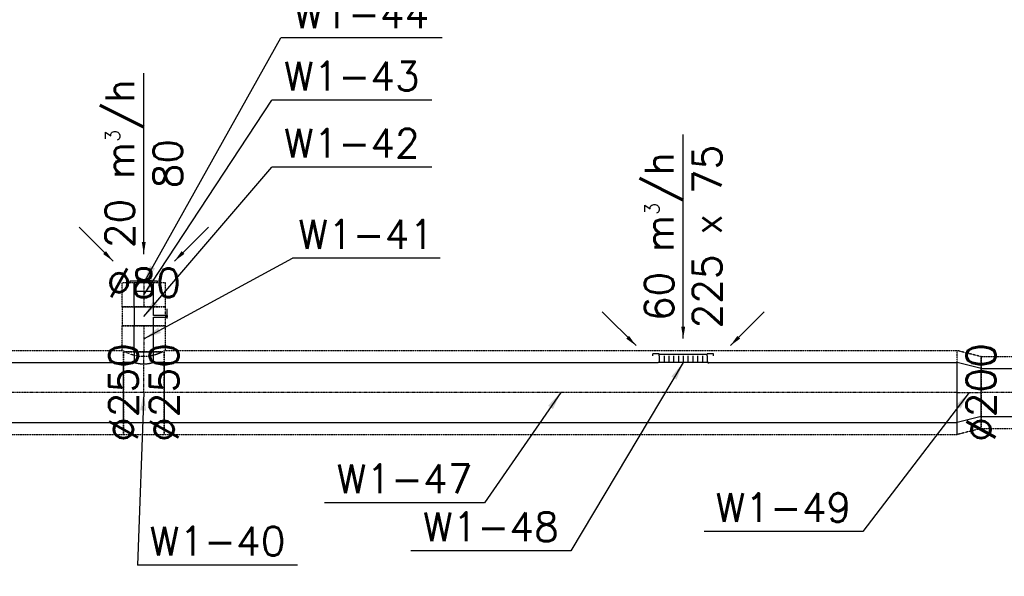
# Model space of a CAD drawing. Header units: millimetres. Extents: x -40063 to 512011, y 350190 to 687060.
# Tile 120 of 256: x 101793 to 105900, y 597122 to 599444. Entities that reach past the tile are written whole.
import ezdxf

# ---------------------------------------------------------------- set-up
doc = ezdxf.new("R2010")
doc.units = ezdxf.units.MM
doc.linetypes.add('DASHDOT', pattern=[1, 0.5, -0.25, 0, -0.25])
doc.linetypes.add('DASHED', pattern=[0.75, 0.5, -0.25])
doc.layers.get('0').update_dxf_attribs({"color": 8})
for name, color, linetype in [('FLUID-W1', 7, 'Continuous'), ('FLUID-W1-120-ARRGR', 7, 'Continuous'), ('FLUID-W1-120-DIM', 7, 'Continuous'), ('FLUID-W1-120-NUM', 7, 'Continuous'), ('FLUID-W1-INS', 7, 'Continuous'), ('FLUID-W1-SYM', 7, 'Continuous')]:
    doc.layers.add(name, color=color, linetype=linetype)
doc.styles.add('FDBES', font='simplex.shx')
doc.dimstyles.new('FDBES', dxfattribs={"dimscale": 50, "dimtxt": 4, "dimasz": 2.5, "dimexe": 0.8, "dimexo": 2, "dimgap": 1, "dimtad": 1, "dimdsep": 46, "dimtxsty": 'FDBES', "dimcen": 2.5, "dimclrd": 4, "dimclre": 5, "dimadec": 0, "dimazin": 0, "dimtfac": 1, "dimtmove": 0, "dimatfit": 3, "dimfxl": 1, "dimarcsym": 0})

# ---------------------------------------------------------------- blocks, each defined once
blk = doc.blocks.new('*U16607')
at = {"color": 1, "linetype": 'Continuous', "lineweight": -2}
for p, q in [((-1630.5, 0), (-1630.5, 100)), ((1630.5, 100), (1630.5, 0)), ((-1630.5, -100), (-1630.5, 0)), ((1630.5, 0), (1630.5, -100))]:
    blk.add_line(p, q, dxfattribs=at)
at = {"color": 0, "linetype": 'ByBlock', "lineweight": -2}
for p, q in [((94.2, 100), (-1630.5, 100)), ((1630.2, 100), (404.2, 100)), ((1630.2, -100), (-1630.5, -100))]:
    blk.add_line(p, q, dxfattribs=at)
at = {"layer": 'FLUID-W1-INS', "color": 1, "linetype": 'DASHED', "lineweight": -3}
for p, q in [((-1630.5, 100), (-1630.5, 150)), ((1630.2, 150), (-1630.5, 150)), ((1630.5, 150), (1630.5, 100)), ((-1630.5, -132.2), (-1630.5, -100)), ((1630.5, -100), (1630.5, -150)), ((1630.2, -150), (-1612.8, -150))]:
    blk.add_line(p, q, dxfattribs=at)
at = {"layer": 'FLUID-W1-SYM', "color": 1, "linetype": 'DASHDOT', "lineweight": -3}
for q in [(1630.5, 0), (-1612.8, 0)]:
    blk.add_line((-1630.5, 0), q, dxfattribs=at)
blk = doc.blocks.new('*U16605')
at = {"color": 1, "linetype": 'Continuous', "lineweight": -2}
for p, q in [((-49.5, 0, -125), (-49.5, 0, -124.8)), ((49.5, 0, -99.8), (49.5, 0, -100)), ((-49.5, 0, 124.8), (-49.5, 0, 125)), ((49.5, 0, 100), (49.5, 0, 99.8)), ((49.5, 0, 100), (49.5, 0, 100))]:
    blk.add_line(p, q, dxfattribs=at)
at = {"color": 0, "linetype": 'ByBlock', "lineweight": -2}
for p, q in [((49.5, 0, -100), (-49.5, 0, -125)), ((49.5, 0, 100), (-49.5, 0, 125))]:
    blk.add_line(p, q, dxfattribs=at)
at = {"layer": 'FLUID-W1-INS', "color": 1, "linetype": 'DASHED', "lineweight": -3}
for p, q in [((-49.5, 0, -175), (-49.5, 0, -174.7)), ((-49.5, 0, -174.7), (-49.5, 0, -125)), ((-49.5, 0, -124.8), (-49.5, 0, 124.8)), ((49.5, 0, -150), (-49.5, 0, -175)), ((49.5, 0, 99.8), (49.5, 0, -99.8)), ((49.5, 0, -100), (49.5, 0, -149.8)), ((49.5, 0, -149.8), (49.5, 0, -150)), ((-49.5, 0, 174.7), (-49.5, 0, 174.9)), ((-49.5, 0, 125), (-49.5, 0, 174.7)), ((49.5, 0, 150), (-49.5, 0, 175)), ((49.5, 0, 149.8), (49.5, 0, 100)), ((49.5, 0, 150), (49.5, 0, 149.8))]:
    blk.add_line(p, q, dxfattribs=at)
at = {"layer": 'FLUID-W1-SYM', "color": 1, "linetype": 'DASHDOT', "lineweight": -3}
for p, q in [((-49.5, 0), (49.2, 0)), ((49.2, 0), (49.5, 0))]:
    blk.add_line(p, q, dxfattribs=at)
blk = doc.blocks.new('*U16604')
at = {"color": 1, "linetype": 'Continuous', "lineweight": -2}
for p, q in [((-1654, 0), (-1654, 125)), ((1654, 125), (1654, 0)), ((-1654, -125), (-1654, 0)), ((1654, 0), (1654, -125))]:
    blk.add_line(p, q, dxfattribs=at)
at = {"color": 0, "linetype": 'ByBlock', "lineweight": -2}
for p, q in [((-615.9, 125), (-1654, 125)), ((1654, 125), (-405.9, 125)), ((1654, -125), (-1654, -125))]:
    blk.add_line(p, q, dxfattribs=at)
at = {"layer": 'FLUID-W1-INS', "color": 1, "linetype": 'DASHED', "lineweight": -3}
for p, q in [((-1654, 125), (-1654, 175)), ((1649.2, 175), (-1654, 175)), ((1654, 175), (1654, 125)), ((-1654, -175), (-1654, -125)), ((1654, -125), (1654, -175)), ((1654, -175), (-1654, -175))]:
    blk.add_line(p, q, dxfattribs=at)
at = {"layer": 'FLUID-W1-SYM', "color": 1, "linetype": 'DASHDOT', "lineweight": -3}
for p in [(-1654, 0), (1649.2, 0)]:
    blk.add_line(p, (1654, 0), dxfattribs=at)
blk = doc.blocks.new('*U16603')
at = {"color": 0, "linetype": 'ByBlock', "lineweight": -2}
for p, q in [((-105, 4.2), (-105, 0)), ((-105, 0), (105, 0)), ((-100, -28), (-100, 0)), ((-80, -28), (-80, 0)), ((-60, -28), (-60, 0)), ((-40, -28), (-40, 0)), ((-20, -28), (-20, 0)), ((0, -28), (0, 0)), ((20, -28), (20, 0)), ((40, -28), (40, 0)), ((60, -28), (60, 0)), ((80, -28), (80, 0)), ((100, -28), (100, 0)), ((-126, -28), (-126, -36.5)), ((-126, -36.5), (-100, -36.5)), ((-100, -28), (-100, -34.5)), ((-100, -34.5), (-100, -36.5)), ((-100, -34.5), (100, -34.5)), ((100, -28), (100, -34.5)), ((100, -34.5), (100, -36.5)), ((100, -36.5), (126, -36.5)), ((126, -28), (126, -36.5))]:
    blk.add_line(p, q, dxfattribs=at)
blk = doc.blocks.new('*U16600')
at = {"color": 0, "linetype": 'ByBlock', "lineweight": -2}
for p, q in [((-40, 125), (-40, 170)), ((40, 170), (40, 125)), ((-85, 125), (-40, 125)), ((40, 125), (85, 125)), ((85, -125), (-85, -125))]:
    blk.add_line(p, q, dxfattribs=at)
at = {"color": 1, "linetype": 'Continuous', "lineweight": -3}
blk.add_open_spline([(-40, 125), (-40, 125), (-39.9, 125), (-39.7, 124.9), (-39.5, 124.8), (-39, 124.7), (-38.7, 124.6), (-37.9, 124.3), (-37.4, 124.2), (-36.4, 123.9), (-35.8, 123.7), (-34.6, 123.4), (-33.9, 123.2), (-32.4, 122.8), (-31.7, 122.6), (-30, 122.2), (-29.2, 122), (-27.4, 121.6), (-26.5, 121.3), (-24.5, 120.9), (-23.4, 120.7), (-21.3, 120.3), (-20.1, 120.1), (-17.8, 119.8), (-16.6, 119.6), (-14.1, 119.3), (-12.9, 119.1), (-10.3, 118.9), (-9, 118.8), (-6.4, 118.6), (-5.1, 118.5), (-2.6, 118.4), (-1.3, 118.4), (1.3, 118.4), (2.6, 118.4), (5.1, 118.5), (6.4, 118.6), (9, 118.8), (10.3, 118.9), (12.9, 119.1), (14.1, 119.3), (16.6, 119.6), (17.8, 119.8), (20.1, 120.1), (21.3, 120.3), (23.4, 120.7), (24.5, 120.9), (26.5, 121.3), (27.4, 121.6), (29.2, 122), (30, 122.2), (31.7, 122.6), (32.4, 122.8), (33.9, 123.2), (34.6, 123.4), (35.8, 123.7), (36.4, 123.9), (37.4, 124.2), (37.9, 124.3), (38.7, 124.6), (39, 124.7), (39.5, 124.8), (39.7, 124.9), (39.9, 125), (40, 125), (40, 125)], degree=3, knots=[60.734187, 60.734187, 60.734187, 60.734187, 64.529333, 64.529333, 68.324478, 68.324478, 72.119624, 72.119624, 75.914769, 75.914769, 79.709914, 79.709914, 83.50506, 83.50506, 87.300205, 87.300205, 91.095351, 91.095351, 94.891979, 94.891979, 98.688607, 98.688607, 102.485235, 102.485235, 106.281863, 106.281863, 110.078491, 110.078491, 113.875119, 113.875119, 117.671746, 117.671746, 121.468374, 121.468374, 125.265002, 125.265002, 129.06163, 129.06163, 132.858258, 132.858258, 136.654886, 136.654886, 140.451514, 140.451514, 144.248142, 144.248142, 148.04477, 148.04477, 151.841398, 151.841398, 155.636543, 155.636543, 159.431689, 159.431689, 163.226834, 163.226834, 167.02198, 167.02198, 170.817125, 170.817125, 174.612271, 174.612271, 178.407416, 178.407416, 182.202562, 182.202562, 182.202562, 182.202562], dxfattribs=at)
at = {"layer": 'FLUID-W1-INS', "color": 1, "linetype": 'DASHED', "lineweight": -3}
for p, q in [((-85, -175), (-85, 175)), ((-79.8, 170), (79.8, 170)), ((85, 175), (85, -175)), ((-85, 0), (-85.2, 0)), ((85, -175), (-85, -175))]:
    blk.add_line(p, q, dxfattribs=at)
blk.add_open_spline([(-79.8, 170), (-79.6, 169.9), (-79.4, 169.8), (-78.1, 169.2), (-77, 168.7), (-74.6, 167.6), (-73.3, 167), (-70.6, 165.9), (-69.2, 165.3), (-66.3, 164.1), (-64.8, 163.5), (-61.6, 162.2), (-60, 161.6), (-56.6, 160.4), (-54.9, 159.8), (-51.5, 158.7), (-49.7, 158.1), (-46.3, 157.1), (-44.6, 156.6), (-41, 155.6), (-39.1, 155.1), (-35.3, 154.2), (-33.3, 153.7), (-29.3, 152.9), (-27.2, 152.5), (-23.1, 151.8), (-21, 151.5), (-16.8, 151), (-14.6, 150.8), (-10.4, 150.4), (-8.3, 150.3), (-4.1, 150.1), (-2, 150.1), (2, 150.1), (4.1, 150.1), (8.3, 150.3), (10.4, 150.4), (14.6, 150.8), (16.8, 151), (21, 151.5), (23.1, 151.8), (27.2, 152.5), (29.3, 152.9), (33.3, 153.7), (35.3, 154.2), (39.1, 155.1), (41, 155.6), (44.6, 156.6), (46.3, 157.1), (49.7, 158.1), (51.5, 158.7), (54.9, 159.8), (56.6, 160.4), (60, 161.6), (61.6, 162.2), (64.8, 163.5), (66.3, 164.1), (69.2, 165.3), (70.6, 165.9), (73.3, 167), (74.6, 167.6), (77, 168.7), (78.1, 169.2), (79.4, 169.8), (79.6, 169.9), (79.8, 170)], degree=3, knots=[4.85072, 4.85072, 4.85072, 4.85072, 6.42203, 6.42203, 12.84406, 12.84406, 19.266091, 19.266091, 25.688121, 25.688121, 32.110151, 32.110151, 38.532181, 38.532181, 44.954211, 44.954211, 51.376241, 51.376241, 57.471083, 57.471083, 63.565926, 63.565926, 69.660768, 69.660768, 75.75561, 75.75561, 81.850452, 81.850452, 87.945294, 87.945294, 94.040136, 94.040136, 100.134978, 100.134978, 106.22982, 106.22982, 112.324662, 112.324662, 118.419504, 118.419504, 124.514346, 124.514346, 130.609189, 130.609189, 136.704031, 136.704031, 142.798873, 142.798873, 148.893715, 148.893715, 155.315745, 155.315745, 161.737775, 161.737775, 168.159805, 168.159805, 174.581836, 174.581836, 181.003866, 181.003866, 187.425896, 187.425896, 193.847926, 193.847926, 195.419236, 195.419236, 195.419236, 195.419236], dxfattribs=at)
at = {"layer": 'FLUID-W1-SYM', "color": 1, "linetype": 'DASHDOT', "lineweight": -3}
for p, q in [((0, 0), (0, 170)), ((-85, 0), (85, 0)), ((84.8, 0), (85, 0))]:
    blk.add_line(p, q, dxfattribs=at)
blk = doc.blocks.new('*U16599')
at = {"color": 1, "linetype": 'Continuous', "lineweight": -2}
for p, q in [((-1068, 0), (-1068, 125)), ((1068, 125), (1068, 0)), ((-1068, -125), (-1068, 0)), ((1068, 0), (1068, -125))]:
    blk.add_line(p, q, dxfattribs=at)
at = {"color": 0, "linetype": 'ByBlock', "lineweight": -2}
for p, q in [((1068, 125), (-1068, 125)), ((1068, -125), (-1068, -125))]:
    blk.add_line(p, q, dxfattribs=at)
at = {"layer": 'FLUID-W1-INS', "color": 1, "linetype": 'DASHED', "lineweight": -3}
for p, q in [((-1068, 125), (-1068, 175)), ((1068, 175), (-1062.8, 175)), ((1068, 175), (1068, 125)), ((-1068, -175), (-1068, -125)), ((1068, -125), (1068, -175)), ((1068, -175), (-1068, -175))]:
    blk.add_line(p, q, dxfattribs=at)
at = {"layer": 'FLUID-W1-SYM', "color": 1, "linetype": 'DASHDOT', "lineweight": -3}
for q in [(1068, 0), (-1062.8, 0)]:
    blk.add_line((-1068, 0), q, dxfattribs=at)
blk = doc.blocks.new('*U15491')
at = {"color": 1, "linetype": 'Continuous', "lineweight": -2}
for p, q in [((-54, 40), (-54, 0)), ((-54, 0), (-54, -40)), ((54, 0), (54, 40)), ((54, -40), (54, 0))]:
    blk.add_line(p, q, dxfattribs=at)
at = {"color": 0, "linetype": 'ByBlock', "lineweight": -2}
for p, q in [((54, 40), (-54, 40)), ((54, -40), (-54, -40))]:
    blk.add_line(p, q, dxfattribs=at)
at = {"layer": 'FLUID-W1-INS', "color": 1, "linetype": 'DASHED', "lineweight": -3}
for p, q in [((-54, 90), (-54, 40)), ((49, 90), (-54, 90)), ((54, 40), (54, 79.8)), ((-54, -40), (-54, -90)), ((54, -79.8), (54, -40)), ((49, -90), (-54, -90))]:
    blk.add_line(p, q, dxfattribs=at)
at = {"layer": 'FLUID-W1-SYM', "color": 1, "linetype": 'DASHDOT', "lineweight": -3}
for p, q in [((-54, 0), (49, 0)), ((49, 0), (54, 0))]:
    blk.add_line(p, q, dxfattribs=at)
blk = doc.blocks.new('*U15496')
at = {"color": 0, "linetype": 'ByBlock', "lineweight": -2}
for p, q in [((40, 0, -40), (-40, 0, -40)), ((-40, 0, 40), (-4, 0, 40)), ((-8.5, 0, 98), (-2.8, 0, 98)), ((-4, 0, 99.6), (4, 0, 99.6)), ((-4, 0, 40), (-4, 0, 99.6)), ((4, 0, 90), (-4, 0, 90)), ((-2.8, 0, 98), (31.1, 0, 98)), ((4, 0, 99.6), (4, 0, 40)), ((4, 0, 40), (40, 0, 40))]:
    blk.add_line(p, q, dxfattribs=at)
at = {"layer": 'FLUID-W1-INS', "color": 1, "linetype": 'DASHED', "lineweight": -3}
for p, q in [((40, 0, -90), (-40, 0, -90)), ((-40, 0, -90), (-40, 0, 90)), ((40, 0, 90), (40, 0, -90)), ((-40, 0, 90), (-20, 0, 90)), ((-20, 0, 90), (-4, 0, 90)), ((4, 0, 90), (20, 0, 90)), ((20, 0, 90), (40, 0, 90))]:
    blk.add_line(p, q, dxfattribs=at)
blk = doc.blocks.new('*U16598')
at = {"color": 1, "linetype": 'Continuous', "lineweight": -2}
for p, q in [((-50, 40), (-50, 0)), ((-50, 0), (-50, -40)), ((50, 0), (50, 40)), ((50, -40), (50, 0))]:
    blk.add_line(p, q, dxfattribs=at)
at = {"color": 0, "linetype": 'ByBlock', "lineweight": -2}
for p, q in [((50, 40), (-50, 40)), ((50, -40), (-50, -40))]:
    blk.add_line(p, q, dxfattribs=at)
at = {"layer": 'FLUID-W1-INS', "color": 1, "linetype": 'DASHED', "lineweight": -3}
for p, q in [((-50, 90), (-50, 40)), ((50, 90), (-50, 90)), ((50, 40), (50, 90)), ((-50, -40), (-50, -90)), ((50, -90), (50, -40)), ((50, -90), (-50, -90))]:
    blk.add_line(p, q, dxfattribs=at)
at = {"layer": 'FLUID-W1-SYM', "color": 1, "linetype": 'DASHDOT', "lineweight": -3}
blk.add_line((-50, 0), (50, 0), dxfattribs=at)
blk = doc.blocks.new('*U16597')
at = {"color": 0, "linetype": 'ByBlock', "lineweight": -2}
for p, q in [((57.5, 0, 7), (-57.5, 0, 7)), ((-57.5, 0, 7), (-57.5, 0, 0)), ((-40, 0, -35), (40, 0, -35)), ((-40, 0, 0), (-40, 0, -35)), ((40, 0, -35), (40, 0, 0)), ((57.5, 0, 0), (57.5, 0, 7))]:
    blk.add_line(p, q, dxfattribs=at)
at = {"color": 0, "linetype": 'ByBlock', "lineweight": -2, "extrusion": (-2.25389e-32, -1, 1.64346e-32)}
blk.add_ellipse((0, 0, 7), major_axis=(-35, 0), ratio=0.085714, start_param=3.141593, end_param=4.712389, dxfattribs=at)
at = {"color": 0, "linetype": 'ByBlock', "lineweight": -2}
blk.add_open_spline([(-35, 0, 7), (-35, 0, 7), (-35, 0, 7.1), (-34.9, 0, 7.3), (-34.7, 0, 7.4), (-34.5, 0, 7.5), (-34.2, 0, 7.7), (-33.8, 0, 7.8), (-33.4, 0, 7.9), (-32.9, 0, 8), (-32.3, 0, 8.2), (-31.7, 0, 8.3), (-31, 0, 8.4), (-30.3, 0, 8.5), (-29.5, 0, 8.6), (-28.7, 0, 8.7), (-27.8, 0, 8.8), (-26.8, 0, 8.9), (-25.8, 0, 9), (-24.7, 0, 9.1), (-23.6, 0, 9.2), (-22.5, 0, 9.3), (-21.3, 0, 9.4), (-20.1, 0, 9.5), (-18.8, 0, 9.5), (-17.5, 0, 9.6), (-16.2, 0, 9.7), (-14.8, 0, 9.7), (-13.4, 0, 9.8), (-12, 0, 9.8), (-10.5, 0, 9.9), (-9.1, 0, 9.9), (-7.6, 0, 9.9), (-6.1, 0, 10), (-4.6, 0, 10), (-3, 0, 10), (-1.5, 0, 10), (-0.5, 0, 10), (0, 0, 10)], degree=3, knots=[0, 0, 0, 0, 0.135006, 0.299417, 0.510546, 0.776559, 1.100915, 1.485279, 1.930876, 2.437028, 3.003797, 3.630315, 4.315982, 5.059268, 5.859356, 6.714704, 7.623704, 8.584947, 9.596822, 10.656949, 11.763689, 12.915112, 14.108852, 15.342726, 16.614341, 17.921768, 19.261872, 20.632722, 22.031422, 23.455549, 24.90196, 26.368482, 27.852209, 29.349983, 30.859393, 32.377526, 33.901231, 35.42809, 35.42809, 35.42809, 35.42809], dxfattribs=at)
blk = doc.blocks.new('*U15808')
at = {"color": 7, "insert": (0, -425.7), "char_height": 120, "attachment_point": 5, "rotation": 270, "style": 'FDBES'}
blk.add_mtext('60 m{\\A2;\\H0.5x;3}/h\\P225 x 75', dxfattribs=at)
at = {"color": 7}
blk.add_leader([(0, 0), (0, -851.4)], dimstyle='FDBES', override={"dimscale": 20, "dimclrd": 7}, dxfattribs=at)
blk = doc.blocks.new('*U15809')
at = {"color": 7}
blk.add_leader([(0, 0), (141.4, -141.4)], dimstyle='FDBES', override={"dimscale": 20, "dimclrd": 7}, dxfattribs=at)
blk = doc.blocks.new('*U15810')
at = {"color": 7}
blk.add_leader([(0, 0), (-141.4, -141.4)], dimstyle='FDBES', override={"dimscale": 20, "dimclrd": 7}, dxfattribs=at)
blk = doc.blocks.new('*U15825')
at = {"color": 7, "insert": (0, -377.1), "char_height": 120, "attachment_point": 5, "rotation": 270, "style": 'FDBES'}
blk.add_mtext('20 m{\\A2;\\H0.5x;3}/h\\P80', dxfattribs=at)
at = {"color": 7}
blk.add_leader([(0, 0), (0, -754.3)], dimstyle='FDBES', override={"dimscale": 20, "dimclrd": 7}, dxfattribs=at)
blk = doc.blocks.new('*U15826')
at = {"color": 7}
blk.add_leader([(0, 0), (141.4, -141.4)], dimstyle='FDBES', override={"dimscale": 20, "dimclrd": 7}, dxfattribs=at)
blk = doc.blocks.new('*U15827')
at = {"color": 7}
blk.add_leader([(0, 0), (-141.4, -141.4)], dimstyle='FDBES', override={"dimscale": 20, "dimclrd": 7}, dxfattribs=at)
blk = doc.blocks.new('*U16226')
at = {"color": 7}
blk.add_line((641.8, -719.9), (-25.7, -719.9), dxfattribs=at)
at = {"color": 7, "insert": (308.1, -719.9), "char_height": 120, "attachment_point": 5, "style": 'FDBES'}
blk.add_mtext('W1-40\\P ', dxfattribs=at)
at = {"color": 7}
blk.add_leader([(0, 0), (-25.7, -719.9)], dimstyle='FDBES', override={"dimscale": 30, "dimclrd": 7, "dimclre": 7}, dxfattribs=at)
blk = doc.blocks.new('*U16227')
at = {"color": 7}
blk.add_line((1236.1, 336.1), (620.1, 336.1), dxfattribs=at)
at = {"color": 7, "insert": (928.1, 336.1), "char_height": 120, "attachment_point": 5, "style": 'FDBES'}
blk.add_mtext('W1-41\\P ', dxfattribs=at)
at = {"color": 7}
blk.add_leader([(0, 0), (620.1, 336.1)], dimstyle='FDBES', override={"dimscale": 30, "dimclrd": 7, "dimclre": 7}, dxfattribs=at)
blk = doc.blocks.new('*U16228')
at = {"color": 7}
blk.add_line((1201.8, 622.1), (534.3, 622.1), dxfattribs=at)
at = {"color": 7, "insert": (868.1, 622.1), "char_height": 120, "attachment_point": 5, "style": 'FDBES'}
blk.add_mtext('W1-42\\P ', dxfattribs=at)
at = {"color": 7}
blk.add_leader([(0, 0), (534.3, 622.1)], dimstyle='FDBES', override={"dimscale": 30, "dimclrd": 7, "dimclre": 7}, dxfattribs=at)
blk = doc.blocks.new('*U16229')
at = {"color": 7}
blk.add_line((1201.8, 812.1), (534.3, 812.1), dxfattribs=at)
at = {"color": 7, "insert": (868.1, 812.1), "char_height": 120, "attachment_point": 5, "style": 'FDBES'}
blk.add_mtext('W1-43\\P ', dxfattribs=at)
at = {"color": 7}
blk.add_leader([(0, 0), (534.3, 812.1)], dimstyle='FDBES', override={"dimscale": 30, "dimclrd": 7, "dimclre": 7}, dxfattribs=at)
blk = doc.blocks.new('*U16230')
at = {"color": 7}
blk.add_line((1244.6, 1022.1), (571.5, 1022.1), dxfattribs=at)
at = {"color": 7, "insert": (908.1, 1022.1), "char_height": 120, "attachment_point": 5, "style": 'FDBES'}
blk.add_mtext('W1-44\\P ', dxfattribs=at)
at = {"color": 7}
blk.add_leader([(0, 0), (571.5, 1022.1)], dimstyle='FDBES', override={"dimscale": 30, "dimclrd": 7, "dimclre": 7}, dxfattribs=at)
blk = doc.blocks.new('*U16231')
at = {"color": 7}
blk.add_line((-317.4, -459.9), (-984.8, -459.9), dxfattribs=at)
at = {"color": 7, "insert": (-651.1, -459.9), "char_height": 120, "attachment_point": 5, "style": 'FDBES'}
blk.add_mtext('W1-47\\P ', dxfattribs=at)
at = {"color": 7}
blk.add_leader([(0, 0), (-317.4, -459.9)], dimstyle='FDBES', override={"dimscale": 30, "dimclrd": 7, "dimclre": 7}, dxfattribs=at)
blk = doc.blocks.new('*U16232')
at = {"color": 7}
blk.add_line((-468.3, -784.9), (-1135.7, -784.9), dxfattribs=at)
at = {"color": 7, "insert": (-802, -784.9), "char_height": 120, "attachment_point": 5, "style": 'FDBES'}
blk.add_mtext('W1-48\\P ', dxfattribs=at)
at = {"color": 7}
blk.add_leader([(0, 0), (-468.3, -784.9)], dimstyle='FDBES', override={"dimscale": 30, "dimclrd": 7, "dimclre": 7}, dxfattribs=at)
blk = doc.blocks.new('*U16233')
at = {"color": 7}
blk.add_line((-443.9, -579.9), (-1105.7, -579.9), dxfattribs=at)
at = {"color": 7, "insert": (-774.8, -579.9), "char_height": 120, "attachment_point": 5, "style": 'FDBES'}
blk.add_mtext('W1-49\\P ', dxfattribs=at)
at = {"color": 7}
blk.add_leader([(0, 0), (-443.9, -579.9)], dimstyle='FDBES', override={"dimscale": 30, "dimclrd": 7, "dimclre": 7}, dxfattribs=at)

msp = doc.modelspace()

# ---------------------------------------------------------------- block references
at = {"layer": 'FLUID-W1', "color": 1, "linetype": 'Continuous', "extrusion": (1.83697e-16, 1, 6.12323e-17), "rotation": 180}
msp.add_blockref('*U16597', (-102310.19399, 47, 598346.83252), dxfattribs=at)
at = {"layer": 'FLUID-W1', "color": 1, "linetype": 'Continuous'}
for name, p, rotation in [('*U16598', (102310.19399, 598296.83252, 47), 270), ('*U15491', (102310.19399, 598112.83252, 47), 270), ('*U16603', (104560.2792, 598013.83252, 47), 180)]:
    msp.add_blockref(name, p, dxfattribs=dict(at, rotation=rotation))
at = {"layer": 'FLUID-W1', "color": 1, "linetype": 'Continuous', "extrusion": (1, -2.83277e-16, 6.12323e-17)}
msp.add_blockref('*U15496', (598206.83252, 47, 102310.19399), dxfattribs=at)
at = {"layer": 'FLUID-W1', "color": 1, "linetype": 'Continuous', "extrusion": (1.22465e-16, 0, -1)}
msp.add_blockref('*U16599', (-101157.37488, 597888.83252, -47), dxfattribs=at)
at = {"layer": 'FLUID-W1', "color": 1, "linetype": 'Continuous', "extrusion": (-1.22465e-16, 0, -1)}
for name, p in [('*U16600', (-102310.19399, 597888.83252, -47)), ('*U16604', (-104049.37151, 597888.83252, -47)), ('*U16607', (-107432.79904, 597888.83252, -72))]:
    msp.add_blockref(name, p, dxfattribs=at)
at = {"layer": 'FLUID-W1', "color": 1, "linetype": 'Continuous', "extrusion": (0, 1, -1.83697e-16), "rotation": 180}
msp.add_blockref('*U16605', (-105753.04904, 47, 597888.83252), dxfattribs=at)
at = {"layer": 'FLUID-W1-120-ARRGR', "rotation": 180}
for name, p in [('*U15825', (102310.19399, 598466.83252, 47)), ('*U15808', (104560.2792, 598113.83252, 72)), ('*U15826', (102181.98331, 598437.5432, 47)), ('*U15827', (102438.40467, 598437.5432, 47)), ('*U15809', (104363.56852, 598084.5432, 72)), ('*U15810', (104756.98988, 598084.5432, 72))]:
    msp.add_blockref(name, p, dxfattribs=at)
at = {"layer": 'FLUID-W1-120-NUM', "linetype": 'ByBlock'}
for name, p in [('*U16230', (102310.19399, 598346.83252, 47)), ('*U16229', (102310.19399, 598296.83252, 47)), ('*U16228', (102310.19399, 598206.83252, 47)), ('*U16227', (102310.19399, 598112.83252, 47)), ('*U16232', (104560.2792, 598013.83252, 47)), ('*U16226', (102310.19399, 597888.83252, 47)), ('*U16231', (104049.37151, 597888.83252, 47)), ('*U16233', (105753.04904, 597888.83252, 47))]:
    msp.add_blockref(name, p, dxfattribs=at)

# ---------------------------------------------------------------- texts
at = {"layer": 'FLUID-W1-120-DIM', "color": 7, "insert": (102310.19399, 598346.83252, 47), "char_height": 120, "attachment_point": 5, "style": 'FDBES'}
msp.add_mtext('∅80\\P', dxfattribs=at)
at = {"layer": 'FLUID-W1-120-DIM', "color": 7, "char_height": 120, "attachment_point": 5, "rotation": 90, "style": 'FDBES'}
for s, insert in [('∅250\\P', (102225.37488, 597888.83252, 47)), ('∅250\\P', (102395.19399, 597888.83252, 47)), ('∅200\\P', (105802.54904, 597888.83252, 72))]:
    msp.add_mtext(s, dxfattribs=dict(at, insert=insert))

doc.saveas('drawing.dxf')
